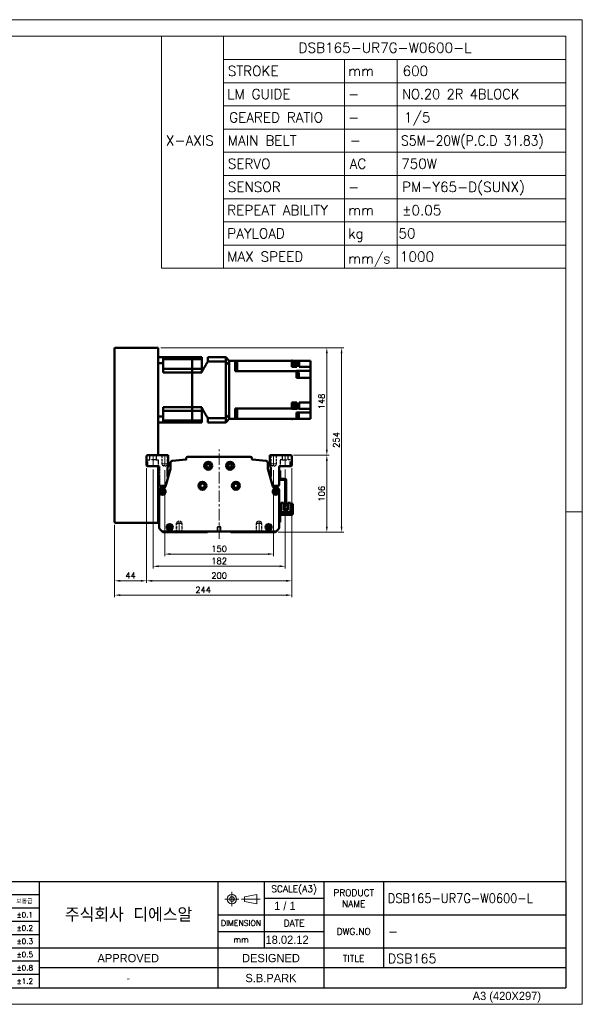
# Model space of a CAD drawing. Header units: millimetres. Extents: x 46891 to 50463, y 6223 to 9884.
# Tile 5 of 5: x 49688 to 50463, y 8529 to 9884. Entities that reach past the tile are written whole.
import ezdxf
from ezdxf.enums import TextEntityAlignment as Align

# ---------------------------------------------------------------- set-up
doc = ezdxf.new("R2010")
doc.units = ezdxf.units.MM
doc.header["$LTSCALE"] = 0.5
for name, pattern in [('CENTER', [50.8, 31.75, -6.35, 6.35, -6.35]), ('HIDDEN', [9.525, 6.35, -3.175]), ('HIDDENX2', [19.05, 12.7, -6.35])]:
    doc.linetypes.add(name, pattern=pattern)
doc.layers.get('0').update_dxf_attribs({"lineweight": 20})
for name, color, linetype, lineweight in [('1', 1, 'CENTER', 13), ('4', 4, 'Continuous', 13), ('외형선(ISO)', 7, 'Continuous', 50)]:
    doc.layers.add(name, color=color, linetype=linetype, lineweight=lineweight)
doc.layers.add('2', color=2, linetype='HIDDENX2')
doc.layers.add('3', color=3, linetype='Continuous')
doc.styles.add('ACISOGDT', font='amgdt.shx')
doc.styles.add('DSR TEXT', font='romans.shx', dxfattribs={"bigfont": 'whgtxt.shx'})
doc.styles.get("Standard").update_dxf_attribs({"font": 'romans.shx', "bigfont": 'whgtxt.shx'})
doc.dimstyles.new('DSR', dxfattribs={"dimscale": 2, "dimtxt": 3, "dimasz": 3, "dimexe": 0.5, "dimexo": 0.5, "dimgap": 0.5, "dimtad": 1, "dimdsep": 46, "dimtxsty": 'Standard', "dimcen": 2.5, "dimclrd": 4, "dimclre": 4, "dimclrt": 2, "dimadec": 0, "dimazin": 2, "dimtfac": 1, "dimtmove": 0, "dimatfit": 3, "dimfxl": 0, "dimlwd": -1, "dimlwe": -1, "dimarcsym": 0})

# ---------------------------------------------------------------- blocks, each defined once
blk = doc.blocks.new('A$C13F00394')
for p, q in [((109.11, 28.14), (105.34, 27.43)), ((105.34, 27.43), (105.34, 26.01)), ((109.11, 25.3), (109.11, 28.14)), ((-202.34, 25.67), (-191.42, 25.67)), ((-202.34, 25.3), (-191.42, 25.3)), ((105.34, 26.01), (109.11, 25.3))]:
    blk.add_line(p, q)
for radius in [1.42, 0.71]:
    blk.add_circle((101.56, 26.76), radius)
at = {"layer": '1'}
for p, q in [((103.69, 26.76), (99.44, 26.76)), ((101.56, 28.89), (101.56, 24.63)), ((104.41, 26.76), (110.04, 26.76))]:
    blk.add_line(p, q, dxfattribs=at)
at = {"layer": '3'}
for p, q in [((0, 32), (-207.68, 32)), ((0, 32), (202.32, 32)), ((0, 32), (0, 0)), ((43.43, 32), (43.43, 0)), ((97.32, 32), (97.32, 12)), ((111.32, 32), (111.32, 12)), ((129.32, 32), (129.32, 0)), ((147.32, 32), (147.32, 6)), ((202.32, 32), (202.32, 0)), ((0, 28), (25, 24)), ((43.43, 28), (0, 28)), ((25, 28), (25, 0)), ((34.7, 28), (34.7, 0)), ((111.32, 27), (129.32, 27)), ((43.43, 24), (0, 24)), ((97.32, 22), (202.32, 22)), ((43.43, 20), (0, 20)), ((43.43, 16), (0, 16)), ((97.32, 17), (129.32, 17)), ((0, 12), (129.32, 12)), ((97.32, 12), (97.32, 0)), ((129.32, 12), (202.32, 12)), ((43.43, 8), (0, 8)), ((97.32, 6), (43.43, 6)), ((129.32, 6), (97.32, 6)), ((202.32, 6), (129.32, 6)), ((43.43, 4), (0, 4)), ((0, 0), (202.32, 0))]:
    blk.add_line(p, q, dxfattribs=at)
at = {"color": 0, "style": 'DSR TEXT'}
for s, height, p in [('조립 치수 허용차', 2, (11.97, 29.02)), ('등급', 1.5, (20.77, 25.52)), ('정밀급', 1.5, (27.18, 25.37)), ('보통급', 1.3, (36.41, 25.38)), ('치수 구분', 1.5, (0.69, 24.78)), (' 0.5 초과 6 이하', 1.6, (0.56, 21.19)), (' 6 초과 30 이하', 1.6, (0.49, 17.19)), (' 30 초과 120 이하', 1.6, (0.49, 13.19)), (' 120 초과 315 이하', 1.6, (0.49, 9.19)), (' 315 초과 1000 이하', 1.6, (0.49, 5.19)), (' 1000 초과 2000 이하', 1.6, (0.49, 1.19))]:
    blk.add_text(s, height=height, dxfattribs=at).set_placement(p)
at = {"color": 7, "style": 'ACISOGDT'}
for s, p in [('APPROVED', (70.28, 8.93)), ('DESIGNED', (113.35, 8.93))]:
    blk.add_text(s, height=2.5, dxfattribs=at).set_placement(p, align=Align.MIDDLE_CENTER)
at = {"color": 7, "attachment_point": 5, "style": 'DSR TEXT'}
for s, insert, char_height in [('SCALE(A3)', (120.32, 29.5), 2), ('PRODUCT\\PNAME', (138.32, 27), 2), ('주식회사 디에스알', (70.37, 22), 4.2), ('DIMENSION', (104.32, 19.5), 1.7), ('DATE', (120.32, 19.5), 2), ('DWG.NO', (138.32, 17), 2), ('mm', (104.32, 14.5), 1.8), ('TITLE', (138.32, 8.83), 2)]:
    blk.add_mtext(s, dxfattribs=dict(at, insert=insert, char_height=char_height))
at = {"color": 0, "char_height": 1.6, "attachment_point": 5, "style": 'DSR TEXT'}
for s, insert in [('%%P0.05', (29.85, 22)), ('%%P0.1', (39.07, 22)), ('%%P0.1', (29.85, 18)), ('%%P0.2', (39.07, 18)), ('%%P0.15', (29.85, 14)), ('%%P0.3', (39.07, 14)), ('%%P0.2', (29.85, 10)), ('%%P0.5', (39.07, 10)), ('%%P0.3', (29.85, 6)), ('%%P0.8', (39.07, 6)), ('%%P0.5', (29.85, 2)), ('%%P1.2', (39.07, 2))]:
    blk.add_mtext(s, dxfattribs=dict(at, insert=insert))
at = {"layer": '4', "color": 0, "style": 'DSR TEXT'}
blk.add_text('NOTE', height=3, dxfattribs=at).set_placement((-202.39, 26.38))
blk = doc.blocks.new('A$C1C1952E1')
for p, q in [((293, 292), (293, 222)), ((311.67, 292), (311.67, 222)), ((311.67, 285), (415, 285)), ((348.18, 285), (348.18, 222)), ((364.13, 285), (364.13, 222)), ((311.67, 278), (415, 278)), ((311.67, 271), (415, 271)), ((311.67, 264), (415, 264)), ((311.67, 257), (415, 257)), ((311.67, 250), (415, 250)), ((311.67, 243), (415, 243)), ((311.67, 236), (415, 236)), ((311.67, 229), (415, 229)), ((293, 222), (415, 222))]:
    blk.add_line(p, q)
at = {"color": 1}
blk.add_lwpolyline([(0, 0), (420, 0), (420, 297), (0, 297)], close=True, dxfattribs=at)
at = {"color": 3}
blk.add_lwpolyline([(5, 5), (415, 5), (415, 292), (5, 292)], close=True, dxfattribs=at)
at = {"color": 7, "style": 'ACISOGDT'}
blk.add_text('A3 (420X297)', height=2.5, dxfattribs=at).set_placement((386.91, 1.28))
blk = doc.blocks.new('*D87')
at = {"color": 1, "linetype": 'ByBlock'}
for p, q in [((49888, 9264), (49888, 9145.7)), ((50038, 9264), (50038, 9145.7)), ((50030.2, 9148.7), (49895.8, 9148.7))]:
    blk.add_line(p, q, dxfattribs=at)
at = {"color": 1}
for points in [[(49895.8, 9150), (49895.8, 9147.4), (49888, 9148.7)], [(50030.2, 9150), (50030.2, 9147.4), (50038, 9148.7)]]:
    blk.add_solid(points, dxfattribs=at)
at = {"layer": 'Defpoints', "color": 0}
for p in [(49888, 9267.6), (50038, 9267.6), (49888, 9148.7)]:
    blk.add_point(p, dxfattribs=at)
at = {"color": 3, "insert": (49963, 9155.9), "char_height": 8.4, "attachment_point": 5, "style": 'DSR TEXT'}
blk.add_mtext('150', dxfattribs=at)
blk = doc.blocks.new('*D88')
at = {"color": 1, "linetype": 'ByBlock'}
for p, q in [((49872, 9265.1), (49872, 9128.9)), ((50054, 9265.1), (50054, 9128.9)), ((50046.2, 9131.9), (49879.8, 9131.9))]:
    blk.add_line(p, q, dxfattribs=at)
at = {"color": 1}
for points in [[(49879.8, 9133.2), (49879.8, 9130.6), (49872, 9131.9)], [(50046.2, 9133.2), (50046.2, 9130.6), (50054, 9131.9)]]:
    blk.add_solid(points, dxfattribs=at)
at = {"layer": 'Defpoints', "color": 0}
for p in [(49872, 9268.7), (50054, 9268.7), (49872, 9131.9)]:
    blk.add_point(p, dxfattribs=at)
at = {"color": 3, "insert": (49963, 9139.1), "char_height": 8.4, "attachment_point": 5, "style": 'DSR TEXT'}
blk.add_mtext('182', dxfattribs=at)
blk = doc.blocks.new('*D89')
at = {"color": 1, "linetype": 'ByBlock'}
for p, q in [((49863, 9267.1), (49863, 9108.9)), ((50063, 9267.1), (50063, 9108.9)), ((50055.2, 9111.9), (49870.8, 9111.9))]:
    blk.add_line(p, q, dxfattribs=at)
at = {"color": 1}
for points in [[(49870.8, 9113.2), (49870.8, 9110.6), (49863, 9111.9)], [(50055.2, 9113.2), (50055.2, 9110.6), (50063, 9111.9)]]:
    blk.add_solid(points, dxfattribs=at)
at = {"layer": 'Defpoints', "color": 0}
for p in [(49863, 9270.7), (50063, 9270.7), (49863, 9111.9)]:
    blk.add_point(p, dxfattribs=at)
at = {"color": 3, "insert": (49963, 9119.1), "char_height": 8.4, "attachment_point": 5, "style": 'DSR TEXT'}
blk.add_mtext('200', dxfattribs=at)
blk = doc.blocks.new('*D90')
at = {"color": 1, "linetype": 'ByBlock'}
for p, q in [((49863, 9267.1), (49863, 9108.9)), ((49819, 9189.1), (49819, 9108.9)), ((49855.2, 9111.9), (49826.8, 9111.9))]:
    blk.add_line(p, q, dxfattribs=at)
at = {"color": 1}
for points in [[(49826.8, 9113.2), (49826.8, 9110.6), (49819, 9111.9)], [(49855.2, 9113.2), (49855.2, 9110.6), (49863, 9111.9)]]:
    blk.add_solid(points, dxfattribs=at)
at = {"layer": 'Defpoints', "color": 0}
for p in [(49863, 9270.7), (49819, 9192.7), (49819, 9111.9)]:
    blk.add_point(p, dxfattribs=at)
at = {"color": 3, "insert": (49841, 9119.1), "char_height": 8.4, "attachment_point": 5, "style": 'DSR TEXT'}
blk.add_mtext('44', dxfattribs=at)
blk = doc.blocks.new('*D91')
at = {"color": 1, "linetype": 'ByBlock'}
for p, q in [((50063, 9267.1), (50063, 9089.2)), ((49819, 9189.1), (49819, 9089.2)), ((50055.2, 9092.2), (49826.8, 9092.2))]:
    blk.add_line(p, q, dxfattribs=at)
at = {"color": 1}
for points in [[(49826.8, 9093.5), (49826.8, 9090.9), (49819, 9092.2)], [(50055.2, 9093.5), (50055.2, 9090.9), (50063, 9092.2)]]:
    blk.add_solid(points, dxfattribs=at)
at = {"layer": 'Defpoints', "color": 0}
for p in [(50063, 9270.7), (49819, 9192.7), (49819, 9092.2)]:
    blk.add_point(p, dxfattribs=at)
at = {"color": 3, "insert": (49941, 9099.4), "char_height": 8.4, "attachment_point": 5, "style": 'DSR TEXT'}
blk.add_mtext('244', dxfattribs=at)
blk = doc.blocks.new('*D92')
at = {"color": 1, "linetype": 'ByBlock'}
for p, q in [((50065.6, 9284.7), (50114.3, 9284.7)), ((50111.3, 9276.9), (50111.3, 9186.5)), ((50044.1, 9178.7), (50114.3, 9178.7))]:
    blk.add_line(p, q, dxfattribs=at)
at = {"color": 1}
for points in [[(50110, 9276.9), (50112.6, 9276.9), (50111.3, 9284.7)], [(50110, 9186.5), (50112.6, 9186.5), (50111.3, 9178.7)]]:
    blk.add_solid(points, dxfattribs=at)
at = {"layer": 'Defpoints', "color": 0}
for p in [(50062, 9284.7), (50040.5, 9178.7), (50111.3, 9178.7)]:
    blk.add_point(p, dxfattribs=at)
at = {"color": 3, "insert": (50104.1, 9231.7), "char_height": 8.4, "attachment_point": 5, "rotation": 90, "style": 'DSR TEXT'}
blk.add_mtext('106', dxfattribs=at)
blk = doc.blocks.new('*D93')
at = {"color": 1, "linetype": 'ByBlock'}
for p, q in [((49882.6, 9432.7), (50114.3, 9432.7)), ((50111.3, 9292.5), (50111.3, 9424.9)), ((50065.6, 9284.7), (50114.3, 9284.7))]:
    blk.add_line(p, q, dxfattribs=at)
at = {"color": 1}
for points in [[(50110, 9424.9), (50112.6, 9424.9), (50111.3, 9432.7)], [(50110, 9292.5), (50112.6, 9292.5), (50111.3, 9284.7)]]:
    blk.add_solid(points, dxfattribs=at)
at = {"layer": 'Defpoints', "color": 0}
for p in [(49879, 9432.7), (50111.3, 9432.7), (50062, 9284.7)]:
    blk.add_point(p, dxfattribs=at)
at = {"color": 3, "insert": (50104.1, 9358.7), "char_height": 8.4, "attachment_point": 5, "rotation": 90, "style": 'DSR TEXT'}
blk.add_mtext('148', dxfattribs=at)
blk = doc.blocks.new('*D94')
at = {"color": 1, "linetype": 'ByBlock'}
for p, q in [((49882.6, 9432.7), (50134.6, 9432.7)), ((50131.6, 9424.9), (50131.6, 9186.5)), ((50044.1, 9178.7), (50134.6, 9178.7))]:
    blk.add_line(p, q, dxfattribs=at)
at = {"color": 1}
for points in [[(50130.3, 9424.9), (50132.9, 9424.9), (50131.6, 9432.7)], [(50130.3, 9186.5), (50132.9, 9186.5), (50131.6, 9178.7)]]:
    blk.add_solid(points, dxfattribs=at)
at = {"layer": 'Defpoints', "color": 0}
for p in [(49879, 9432.7), (50040.5, 9178.7), (50131.6, 9178.7)]:
    blk.add_point(p, dxfattribs=at)
at = {"color": 3, "insert": (50124.4, 9305.7), "char_height": 8.4, "attachment_point": 5, "rotation": 90, "style": 'DSR TEXT'}
blk.add_mtext('254', dxfattribs=at)

msp = doc.modelspace()

# ---------------------------------------------------------------- linework, layer by layer
at = {"color": 2, "linetype": 'HIDDEN'}
for p, q in [((49883.98615, 9284.70802), (49883.98615, 9272.70802)), ((49884.58615, 9284.10802), (49883.98615, 9284.70802)), ((49884.58615, 9284.10802), (49891.38615, 9284.10802)), ((49884.58615, 9284.10802), (49884.58615, 9270.70802)), ((49891.38615, 9284.10802), (49891.98615, 9284.70802)), ((49891.38615, 9284.10802), (49891.38615, 9270.70802)), ((49891.98615, 9284.70802), (49891.98615, 9272.70802)), ((50033.98615, 9284.70802), (50033.98615, 9272.70802)), ((50034.58615, 9284.10802), (50033.98615, 9284.70802)), ((50034.58615, 9284.10802), (50041.38615, 9284.10802)), ((50034.58615, 9284.10802), (50034.58615, 9270.70802)), ((50041.38615, 9284.10802), (50041.98615, 9284.70802)), ((50041.38615, 9284.10802), (50041.38615, 9270.70802)), ((50041.98615, 9284.70802), (50041.98615, 9272.70802)), ((49883.98615, 9272.70802), (49891.98615, 9272.70802)), ((49883.98615, 9272.70802), (49884.58615, 9271.66879)), ((49884.58615, 9270.70802), (49891.38615, 9270.70802)), ((49884.58615, 9270.70802), (49887.98615, 9268.74503)), ((49891.38615, 9270.70802), (49887.98615, 9268.74503)), ((49891.98615, 9272.70802), (49891.38615, 9271.66879)), ((50033.98615, 9272.70802), (50041.98615, 9272.70802)), ((50033.98615, 9272.70802), (50034.58615, 9271.66879)), ((50034.58615, 9270.70802), (50041.38615, 9270.70802)), ((50034.58615, 9270.70802), (50037.98615, 9268.74503)), ((50041.38615, 9270.70802), (50037.98615, 9268.74503)), ((50041.98615, 9272.70802), (50041.38615, 9271.66879)), ((49903.98615, 9190.70802), (49904.58615, 9191.74725)), ((49903.98615, 9190.70802), (49911.98615, 9190.70802)), ((49903.98615, 9178.70802), (49903.98615, 9190.70802)), ((49904.58615, 9192.70802), (49907.98615, 9194.67101)), ((49904.58615, 9192.70802), (49911.38615, 9192.70802)), ((49904.58615, 9179.30802), (49904.58615, 9192.70802)), ((49911.38615, 9192.70802), (49907.98615, 9194.67101)), ((49911.38615, 9179.30802), (49911.38615, 9192.70802)), ((49911.98615, 9190.70802), (49911.38615, 9191.74725)), ((49911.98615, 9178.70802), (49911.98615, 9190.70802)), ((50013.98615, 9190.70802), (50014.58615, 9191.74725)), ((50021.98615, 9190.70802), (50013.98615, 9190.70802)), ((50013.98615, 9178.70802), (50013.98615, 9190.70802)), ((50014.58615, 9192.70802), (50017.98615, 9194.67101)), ((50021.38615, 9192.70802), (50014.58615, 9192.70802)), ((50014.58615, 9179.30802), (50014.58615, 9192.70802)), ((50021.38615, 9192.70802), (50017.98615, 9194.67101)), ((50021.38615, 9179.30802), (50021.38615, 9192.70802)), ((50021.98615, 9190.70802), (50021.38615, 9191.74725)), ((50021.98615, 9178.70802), (50021.98615, 9190.70802)), ((49904.58615, 9179.30802), (49903.98615, 9178.70802)), ((49904.58615, 9179.30802), (49911.38615, 9179.30802)), ((49911.38615, 9179.30802), (49911.98615, 9178.70802)), ((50014.58615, 9179.30802), (50013.98615, 9178.70802)), ((50021.38615, 9179.30802), (50014.58615, 9179.30802)), ((50021.38615, 9179.30802), (50021.98615, 9178.70802))]:
    msp.add_line(p, q, dxfattribs=at)
at = {"color": 1, "linetype": 'CENTER'}
for p, q in [((49887.98615, 9286.14356), (49887.98615, 9267.57886)), ((50037.98615, 9286.14356), (50037.98615, 9267.57886)), ((49907.98615, 9177.27248), (49907.98615, 9195.83718)), ((50017.98615, 9177.27248), (50017.98615, 9195.83718))]:
    msp.add_line(p, q, dxfattribs=at)
at = {"color": 1}
msp.add_line((50463.13132, 9206.60102), (50440.31632, 9206.60102), dxfattribs=at)
at = {"layer": '1'}
for p, q in [((49871.98615, 9268.70802), (49871.98615, 9285.70802)), ((49962.98615, 9169.70802), (49962.98615, 9292.70802)), ((50053.98615, 9268.70802), (50053.98615, 9285.70802))]:
    msp.add_line(p, q, dxfattribs=at)
at = {"layer": '2'}
for p, q in [((49867.73615, 9278.20802), (49867.73615, 9284.70802)), ((49876.23615, 9284.70802), (49876.23615, 9278.20802)), ((50049.73615, 9284.70802), (50049.73615, 9278.20802)), ((50058.23615, 9278.20802), (50058.23615, 9284.70802)), ((49864.98615, 9278.20802), (49867.73615, 9278.20802)), ((49864.98615, 9269.70802), (49864.98615, 9278.20802)), ((49876.23615, 9278.20802), (49867.73615, 9278.20802)), ((49876.23615, 9278.20802), (49878.98615, 9278.20802)), ((49878.98615, 9278.20802), (49878.98615, 9269.70802)), ((50049.73615, 9278.20802), (50046.98615, 9278.20802)), ((50046.98615, 9278.20802), (50046.98615, 9269.70802)), ((50049.73615, 9278.20802), (50058.23615, 9278.20802)), ((50060.98615, 9278.20802), (50058.23615, 9278.20802)), ((50060.98615, 9269.70802), (50060.98615, 9278.20802)), ((49962.98615, 9187.21017), (49960.48615, 9185.70802)), ((49960.48615, 9185.70802), (49960.48615, 9179.70802)), ((49965.48615, 9185.70802), (49960.48615, 9185.70802)), ((49965.48615, 9185.70802), (49962.98615, 9187.21017)), ((49965.48615, 9179.70802), (49965.48615, 9185.70802))]:
    msp.add_line(p, q, dxfattribs=at)
at = {"layer": '3'}
for p in [(50440.31632, 8697.82652), (49517.14175, 8551.81052)]:
    msp.add_line(p, (50440.31632, 8551.81052), dxfattribs=at)
at = {"layer": '외형선(ISO)'}
for p, q in [((49819.98615, 9432.70802), (49878.98615, 9432.70802)), ((49878.98615, 9431.70802), (49878.98615, 9432.70802)), ((49818.98615, 9192.70802), (49818.98615, 9431.70802)), ((49878.98615, 9284.70802), (49878.98615, 9431.70802)), ((49878.98615, 9419.70802), (49885.98615, 9419.70802)), ((49885.98615, 9419.70802), (49885.98615, 9411.30037)), ((49925.98615, 9419.70802), (49885.98615, 9419.70802)), ((49925.98615, 9416.76024), (49925.98615, 9419.70802)), ((49925.98615, 9419.70802), (49925.98615, 9416.76024)), ((49925.98615, 9419.70802), (49938.98615, 9419.70802)), ((49938.98615, 9419.70802), (49938.98615, 9416.76024)), ((49947.53615, 9419.70802), (49947.53615, 9413.71062)), ((49947.53615, 9419.70802), (49971.98615, 9419.70802)), ((49971.98615, 9413.71062), (49971.98615, 9419.70802)), ((49976.98615, 9414.70802), (49971.98615, 9419.70802)), ((49878.98615, 9411.30037), (49885.98615, 9411.30037)), ((49885.98615, 9416.76024), (49925.98615, 9416.76024)), ((49885.98615, 9398.70802), (49885.98615, 9411.30037)), ((49925.98615, 9410.06302), (49925.98615, 9416.76024)), ((49925.98615, 9410.06302), (49925.98615, 9416.76024)), ((49925.98615, 9416.76024), (49938.98615, 9416.76024)), ((49925.98615, 9403.56302), (49925.98615, 9410.06302)), ((49925.98615, 9403.56302), (49925.98615, 9410.06302)), ((49938.98615, 9403.56302), (49938.98615, 9416.76024)), ((49947.53615, 9413.71062), (49971.98615, 9413.71062)), ((49971.98615, 9335.70542), (49971.98615, 9413.71062)), ((49984.98615, 9414.70802), (49976.98615, 9414.70802)), ((49976.98615, 9414.70802), (49976.98615, 9414.61993)), ((49976.98615, 9414.61993), (49976.98615, 9408.81505)), ((49976.98615, 9408.81505), (49976.98615, 9408.7117)), ((49976.98615, 9408.7117), (49976.98615, 9340.70434)), ((49976.98615, 9407.70802), (49976.98615, 9341.70802)), ((49984.98615, 9414.70802), (49987.98615, 9414.70802)), ((49984.98615, 9407.70802), (49984.98615, 9414.70802)), ((49984.98615, 9409.5723), (49987.98615, 9409.5723)), ((49984.98615, 9400.36559), (49984.98615, 9407.70802)), ((49987.98615, 9414.70802), (49987.98615, 9406.15187)), ((50062.98615, 9414.70802), (49987.98615, 9414.70802)), ((49987.98615, 9401.04069), (49987.98615, 9406.15187)), ((50062.98615, 9414.92792), (50062.98615, 9414.70802)), ((50062.98615, 9414.92792), (50063.98615, 9414.92792)), ((50062.98615, 9406.26896), (50062.98615, 9414.70802)), ((50062.98615, 9407.32792), (50063.98615, 9407.32792)), ((50064.98615, 9406.26896), (50062.98615, 9406.26896)), ((50063.98615, 9407.32792), (50063.98615, 9414.92792)), ((50064.98615, 9414.70802), (50063.98615, 9414.70802)), ((50063.98615, 9414.62792), (50066.58615, 9414.62792)), ((50063.98615, 9407.62792), (50066.58615, 9407.62792)), ((50064.98615, 9414.70802), (50069.98615, 9414.70802)), ((50064.98615, 9414.70802), (50064.98615, 9414.62792)), ((50064.98615, 9406.30802), (50064.98615, 9407.62792)), ((50064.98615, 9406.30802), (50064.98615, 9406.26896)), ((50064.98615, 9406.30802), (50069.98615, 9406.30802)), ((50066.58615, 9407.62792), (50066.58615, 9414.62792)), ((50069.98615, 9414.70802), (50072.98615, 9414.70802)), ((50069.98615, 9414.70802), (50069.98615, 9406.30802)), ((50088.98615, 9414.70802), (50072.98615, 9414.70802)), ((50072.98615, 9406.30802), (50072.98615, 9414.70802)), ((50072.98615, 9406.30802), (50088.98615, 9406.30802)), ((50088.98615, 9410.30802), (50088.98615, 9414.70802)), ((50088.98615, 9410.30802), (50088.98615, 9406.30802)), ((50088.98615, 9406.15187), (50088.98615, 9406.30802)), ((50088.98615, 9406.15187), (50088.98615, 9401.07513)), ((49885.98615, 9403.56302), (49925.98615, 9403.56302)), ((49925.98615, 9398.70802), (49885.98615, 9398.70802)), ((49925.98615, 9398.70802), (49925.98615, 9403.56302)), ((49925.98615, 9403.56302), (49925.98615, 9398.70802)), ((49925.98615, 9403.56302), (49938.98615, 9403.56302)), ((49925.98615, 9350.70802), (49925.98615, 9398.70802)), ((49925.98615, 9350.70802), (49925.98615, 9398.70802)), ((49925.98615, 9398.70802), (49938.98615, 9398.70802)), ((49938.98615, 9403.56302), (49938.98615, 9398.70802)), ((49984.98615, 9400.7849), (49987.98615, 9400.7849)), ((49984.98615, 9400.36559), (49987.98615, 9400.36559)), ((49987.98615, 9401.04069), (49987.98615, 9400.37421)), ((49987.98615, 9400.37421), (49987.98615, 9400.36559)), ((49987.98615, 9400.37421), (50069.48615, 9400.37421)), ((50069.48615, 9401.07513), (50088.98615, 9401.07513)), ((50069.48615, 9401.07513), (50069.48615, 9401.04069)), ((50069.48615, 9400.37421), (50069.48615, 9401.04069)), ((50069.48615, 9400.37421), (50069.48615, 9391.40802)), ((50069.98615, 9398.90659), (50069.48615, 9398.90659)), ((50069.98615, 9392.90659), (50069.48615, 9392.90659)), ((50069.98615, 9392.90659), (50069.98615, 9398.90659)), ((50070.68615, 9398.85659), (50069.98615, 9398.85659)), ((50070.68615, 9392.95659), (50069.98615, 9392.95659)), ((50070.68615, 9392.95659), (50070.68615, 9398.85659)), ((50072.68615, 9398.65659), (50070.68615, 9398.65659)), ((50072.68615, 9393.15659), (50070.68615, 9393.15659)), ((50072.68615, 9393.15659), (50072.68615, 9398.65659)), ((50088.98615, 9395.90802), (50088.98615, 9401.07513)), ((50088.98615, 9395.90802), (50088.98615, 9391.40802)), ((50069.48615, 9391.40802), (50088.98615, 9391.40802)), ((50088.98615, 9357.50802), (50088.98615, 9391.40802)), ((50064.98615, 9357.50945), (50062.98615, 9357.50945)), ((50062.98615, 9354.27133), (50062.98615, 9357.50945)), ((50062.98615, 9356.7974), (50063.98615, 9356.7974)), ((50062.98615, 9354.27133), (50062.98615, 9351.72348)), ((50062.98615, 9349.04183), (50062.98615, 9351.72348)), ((50063.98615, 9349.1974), (50063.98615, 9356.7974)), ((50063.98615, 9356.4974), (50066.58615, 9356.4974)), ((50064.98615, 9357.50945), (50064.98615, 9357.50802)), ((50064.98615, 9357.50802), (50069.98615, 9357.50802)), ((50064.98615, 9356.4974), (50064.98615, 9357.50802)), ((50066.58615, 9349.4974), (50066.58615, 9356.4974)), ((50069.98615, 9357.50802), (50069.98615, 9349.04183)), ((50088.98615, 9357.50802), (50072.98615, 9357.50802)), ((50072.98615, 9357.50802), (50072.98615, 9349.04183)), ((50088.98615, 9357.50802), (50088.98615, 9353.50802)), ((50088.98615, 9348.38608), (50088.98615, 9353.50802)), ((49878.98615, 9338.11567), (49885.98615, 9338.11567)), ((49885.98615, 9338.11567), (49885.98615, 9350.70802)), ((49925.98615, 9350.70802), (49885.98615, 9350.70802)), ((49885.98615, 9345.85302), (49925.98615, 9345.85302)), ((49885.98615, 9338.11567), (49885.98615, 9329.70802)), ((49925.98615, 9345.85302), (49925.98615, 9350.70802)), ((49925.98615, 9350.70802), (49925.98615, 9345.85302)), ((49925.98615, 9350.70802), (49938.98615, 9350.70802)), ((49925.98615, 9339.35302), (49925.98615, 9345.85302)), ((49925.98615, 9339.35302), (49925.98615, 9345.85302)), ((49925.98615, 9345.85302), (49938.98615, 9345.85302)), ((49925.98615, 9332.6558), (49925.98615, 9339.35302)), ((49925.98615, 9332.6558), (49925.98615, 9339.35302)), ((49938.98615, 9350.70802), (49938.98615, 9345.85302)), ((49938.98615, 9345.85302), (49938.98615, 9332.6558)), ((49976.98615, 9340.60099), (49976.98615, 9340.70434)), ((49976.98615, 9340.60099), (49976.98615, 9334.79611)), ((49987.98615, 9349.05045), (49984.98615, 9349.05045)), ((49984.98615, 9341.70802), (49984.98615, 9349.05045)), ((49987.98615, 9348.63114), (49984.98615, 9348.63114)), ((49984.98615, 9334.70802), (49984.98615, 9341.70802)), ((49987.98615, 9339.84374), (49984.98615, 9339.84374)), ((49987.98615, 9349.05045), (49987.98615, 9349.04183)), ((49987.98615, 9349.04183), (49987.98615, 9348.37535)), ((49987.98615, 9349.04183), (50062.98615, 9349.04183)), ((49987.98615, 9343.26417), (49987.98615, 9348.37535)), ((49987.98615, 9343.26417), (49987.98615, 9334.70802)), ((50062.98615, 9349.1974), (50063.98615, 9349.1974)), ((50062.98615, 9348.38339), (50062.98615, 9349.04183)), ((50062.98615, 9348.38339), (50064.98615, 9348.38339)), ((50063.98615, 9349.4974), (50066.58615, 9349.4974)), ((50064.98615, 9349.4974), (50064.98615, 9348.38608)), ((50064.98615, 9348.38608), (50064.98615, 9348.38339)), ((50064.98615, 9348.38608), (50069.98615, 9348.38608)), ((50069.48615, 9343.60802), (50088.98615, 9343.60802)), ((50069.48615, 9343.60802), (50069.48615, 9343.26417)), ((50069.48615, 9334.70802), (50069.48615, 9343.26417)), ((50069.98615, 9342.14708), (50069.48615, 9342.14708)), ((50069.98615, 9349.04183), (50072.98615, 9349.04183)), ((50069.98615, 9349.04183), (50069.98615, 9348.38608)), ((50069.98615, 9336.14708), (50069.98615, 9342.14708)), ((50070.68615, 9342.09708), (50069.98615, 9342.09708)), ((50070.68615, 9336.19708), (50070.68615, 9342.09708)), ((50072.68615, 9341.89708), (50070.68615, 9341.89708)), ((50072.68615, 9336.39708), (50072.68615, 9341.89708)), ((50072.98615, 9348.38608), (50072.98615, 9349.04183)), ((50072.98615, 9348.38608), (50088.98615, 9348.38608)), ((50088.98615, 9348.37535), (50088.98615, 9348.38608)), ((50088.98615, 9348.37535), (50088.98615, 9343.60802)), ((50088.98615, 9343.60802), (50088.98615, 9339.10802)), ((50088.98615, 9334.70802), (50088.98615, 9339.10802)), ((49878.98615, 9329.70802), (49885.98615, 9329.70802)), ((49885.98615, 9332.6558), (49925.98615, 9332.6558)), ((49925.98615, 9329.70802), (49885.98615, 9329.70802)), ((49925.98615, 9329.70802), (49925.98615, 9332.6558)), ((49925.98615, 9332.6558), (49925.98615, 9329.70802)), ((49925.98615, 9332.6558), (49938.98615, 9332.6558)), ((49925.98615, 9329.70802), (49938.98615, 9329.70802)), ((49938.98615, 9332.6558), (49938.98615, 9329.70802)), ((49947.53615, 9335.70542), (49947.53615, 9329.70802)), ((49947.53615, 9335.70542), (49971.98615, 9335.70542)), ((49947.53615, 9329.70802), (49971.98615, 9329.70802)), ((49971.98615, 9329.70802), (49971.98615, 9335.70542)), ((49971.98615, 9329.70802), (49976.98615, 9334.70802)), ((49976.98615, 9334.70802), (49976.98615, 9334.79611)), ((49984.98615, 9334.70802), (49976.98615, 9334.70802)), ((49987.98615, 9334.70802), (49984.98615, 9334.70802)), ((49987.98615, 9334.70802), (50069.48615, 9334.70802)), ((50062.98615, 9334.70802), (50062.98615, 9334.48812)), ((50062.98615, 9334.48812), (50063.98615, 9334.48812)), ((50063.98615, 9334.48812), (50063.98615, 9334.70802)), ((50069.98615, 9336.14708), (50069.48615, 9336.14708)), ((50069.48615, 9334.70802), (50088.98615, 9334.70802)), ((50070.68615, 9336.19708), (50069.98615, 9336.19708)), ((50072.68615, 9336.39708), (50070.68615, 9336.39708)), ((49862.98615, 9283.70802), (49863.98615, 9284.70802)), ((49862.98615, 9270.70802), (49862.98615, 9283.70802)), ((49863.98615, 9284.70802), (49892.98615, 9284.70802)), ((49892.98615, 9284.70802), (49892.98615, 9270.03256)), ((50032.98615, 9270.03256), (50032.98615, 9284.70802)), ((50032.98615, 9284.70802), (50061.98615, 9284.70802)), ((50061.98615, 9284.70802), (50062.98615, 9283.70802)), ((50062.98615, 9283.70802), (50062.98615, 9270.70802)), ((49863.98615, 9269.70802), (49862.98615, 9270.70802)), ((49879.48615, 9269.70802), (49863.98615, 9269.70802)), ((49878.98615, 9192.70802), (49878.98615, 9269.70802)), ((49895.98615, 9266.3937), (49895.98615, 9274.17114)), ((49917.75874, 9279.1953), (49917.75874, 9280.70802)), ((49919.75874, 9282.70802), (50006.21356, 9282.70802)), ((50008.21356, 9280.70802), (50008.21356, 9279.1953)), ((50029.98615, 9274.17114), (50029.98615, 9266.3937)), ((50061.98615, 9269.70802), (50046.48615, 9269.70802)), ((50062.98615, 9270.70802), (50061.98615, 9269.70802)), ((49880.48615, 9262.20802), (49880.48615, 9268.70802)), ((49880.98615, 9261.70802), (49880.48615, 9262.20802)), ((49880.48615, 9261.20802), (49880.98615, 9261.70802)), ((49880.48615, 9260.20802), (49880.48615, 9261.20802)), ((49880.98615, 9259.70802), (49880.48615, 9260.20802)), ((49880.48615, 9259.20802), (49880.98615, 9259.70802)), ((49880.48615, 9258.20802), (49880.48615, 9259.20802)), ((49880.98615, 9257.70802), (49880.48615, 9258.20802)), ((49880.48615, 9257.20802), (49880.98615, 9257.70802)), ((49880.48615, 9243.70802), (49880.48615, 9257.20802)), ((49889.22579, 9241.63108), (49895.91949, 9266.03472)), ((49891.98615, 9267.03256), (49891.98615, 9255.70802)), ((49891.98615, 9262.70802), (49895.00701, 9262.70802)), ((50030.0528, 9266.03472), (50036.74651, 9241.63108)), ((50033.98615, 9255.70802), (50033.98615, 9267.03256)), ((50045.48615, 9262.20802), (50044.98615, 9261.70802)), ((50044.98615, 9261.70802), (50045.48615, 9261.20802)), ((50045.48615, 9260.20802), (50044.98615, 9259.70802)), ((50044.98615, 9259.70802), (50045.48615, 9259.20802)), ((50045.48615, 9258.20802), (50044.98615, 9257.70802)), ((50044.98615, 9257.70802), (50045.48615, 9257.20802)), ((50045.48615, 9268.70802), (50045.48615, 9262.20802)), ((50045.48615, 9263.70802), (50047.08615, 9263.70802)), ((50045.48615, 9261.20802), (50045.48615, 9262.20802)), ((50045.48615, 9261.20802), (50045.48615, 9260.20802)), ((50045.48615, 9259.20802), (50045.48615, 9260.20802)), ((50045.48615, 9259.20802), (50045.48615, 9258.20802)), ((50045.48615, 9257.20802), (50045.48615, 9258.20802)), ((50045.48615, 9257.20802), (50045.48615, 9243.70802)), ((50047.08615, 9263.70802), (50047.08615, 9252.30802)), ((49887.98615, 9242.70802), (49881.48615, 9242.70802)), ((50044.48615, 9242.70802), (50037.98615, 9242.70802)), ((50047.08615, 9252.30802), (50045.54654, 9252.30802)), ((50053.38615, 9252.30802), (50047.58615, 9252.30802)), ((50047.58615, 9250.70802), (50053.38615, 9250.70802)), ((50053.88615, 9250.20802), (50053.88615, 9214.70802)), ((50055.48615, 9214.70802), (50055.48615, 9250.20802)), ((49880.48615, 9184.95066), (49880.48615, 9236.70802)), ((49883.48615, 9239.70802), (49886.42575, 9239.70802)), ((50039.54655, 9239.70802), (50042.48615, 9239.70802)), ((50045.48615, 9236.70802), (50045.48615, 9184.95066)), ((50047.78612, 9219.20818), (50051.48612, 9219.20819)), ((50047.78614, 9206.80818), (50047.78612, 9219.20818)), ((50051.48612, 9219.20819), (50051.48613, 9209.80819)), ((50057.48612, 9219.2082), (50061.18612, 9219.20821)), ((50057.48613, 9209.8082), (50057.48612, 9219.2082)), ((50061.18612, 9219.20821), (50061.18614, 9206.80821)), ((50062.8861, 9217.70821), (50064.4861, 9217.70822)), ((50062.8861, 9217.70821), (50062.88611, 9214.70821)), ((50064.48611, 9214.70822), (50064.4861, 9217.70822)), ((49878.98615, 9206.70802), (49880.48615, 9206.70802)), ((50047.08613, 9202.20818), (50047.08614, 9195.70818)), ((50047.48613, 9204.30818), (50062.38613, 9204.30821)), ((50062.48613, 9202.70821), (50047.58613, 9202.70818)), ((50047.78614, 9206.80818), (50049.78614, 9206.80819)), ((50047.78614, 9206.80818), (50047.78614, 9204.30818)), ((50049.78614, 9206.80819), (50059.18614, 9206.80821)), ((50057.48613, 9210.8082), (50051.48613, 9210.80819)), ((50051.48613, 9210.50819), (50057.48613, 9210.5082)), ((50057.48613, 9209.8082), (50051.48613, 9209.80819)), ((50053.88615, 9214.70802), (50055.48615, 9214.70802)), ((50059.18614, 9206.80821), (50061.18614, 9206.80821)), ((50061.18614, 9204.30821), (50061.18614, 9206.80821)), ((50062.88613, 9204.80821), (50062.88611, 9214.70821)), ((50064.48611, 9214.70822), (50064.48613, 9204.70822)), ((49878.98615, 9191.70802), (49819.98615, 9191.70802)), ((49878.98615, 9191.70802), (49878.98615, 9192.70802)), ((50047.08615, 9192.70818), (50045.48615, 9192.70818)), ((50047.08615, 9192.70818), (50047.08614, 9195.70818)), ((49884.48615, 9179.70802), (49881.36483, 9182.82934)), ((49885.48615, 9178.70802), (49884.48615, 9179.70802)), ((50041.48615, 9179.70802), (49884.48615, 9179.70802)), ((49946.98615, 9178.70802), (49885.48615, 9178.70802)), ((49947.8397, 9179.56157), (49946.98615, 9178.70802)), ((49978.98615, 9178.70802), (49978.13259, 9179.56157)), ((50040.48615, 9178.70802), (49978.98615, 9178.70802)), ((50041.48615, 9179.70802), (50040.48615, 9178.70802)), ((50044.60747, 9182.82934), (50041.48615, 9179.70802))]:
    msp.add_line(p, q, dxfattribs=at)
for centre, radius in [((49947.98615, 9270.20802), 5.5), ((49947.98615, 9270.20802), 3.3), ((49947.98615, 9270.20802), 2.4585), ((49977.98615, 9270.20802), 5.5), ((49977.98615, 9270.20802), 3.3), ((49977.98615, 9270.20802), 2.4585), ((49939.98615, 9242.70802), 5.5), ((49939.98615, 9242.70802), 3.3), ((49939.98615, 9242.70802), 2.9585), ((49985.98615, 9242.70802), 5.5), ((49985.98615, 9242.70802), 3.3), ((49985.98615, 9242.70802), 2.9585), ((49884.98615, 9234.70802), 4.25), ((49884.98615, 9234.70802), 2.25), ((50040.98615, 9234.70802), 4.25), ((50040.98615, 9234.70802), 2.25), ((49894.98615, 9185.70802), 4.25), ((50030.98615, 9185.70802), 4.25), ((49894.98615, 9185.70802), 2.25), ((50030.98615, 9185.70802), 2.25)]:
    msp.add_circle(centre, radius, dxfattribs=at)
for centre, radius, start, end in [((49819.98615, 9431.70802), 1, 90, 180), ((49879.48615, 9268.70802), 1, 0, 90), ((49896.98615, 9267.03256), 5, 143.13010235, 180), ((49898.98615, 9274.17114), 3, 95.80911533, 180), ((49948.98615, 8782.70802), 497, 93.6564443, 95.80911533), ((49917.25874, 9279.1953), 0.5, 273.65644439, 0), ((49919.75874, 9280.70802), 2, 89.99999994, 180), ((50006.21356, 9280.70802), 2, 0, 89.99999994), ((50008.71356, 9279.1953), 0.5, 180, 266.3435556), ((49976.98615, 8782.70802), 497, 84.19088456, 86.34355559), ((50026.98615, 9274.17114), 3, 0, 84.19088457), ((50028.98615, 9267.03256), 5, 0, 36.86989765), ((50046.48615, 9268.70802), 1, 90, 180), ((49894.98615, 9266.3937), 1, 338.96248892, 0), ((50030.98615, 9266.3937), 1, 180, 201.03751097), ((49881.48615, 9243.70802), 1, 180, 270), ((49887.98615, 9239.70802), 3, 61.42735458, 90), ((49892.98615, 9255.70802), 1, 180, 260.24123115), ((50032.98615, 9255.70802), 1, 279.75882445, 0), ((50037.98615, 9239.70802), 3, 90, 118.57262696), ((50044.48615, 9243.70802), 1, 270, 0), ((50047.58615, 9252.80802), 2.1, 180, 193.774147), ((50047.58615, 9252.80802), 2.1, 193.774147, 270), ((50047.58615, 9252.80802), 0.5, 180, 270), ((50053.38615, 9250.20802), 2.1, 0, 90), ((50053.38615, 9250.20802), 0.5, 0, 90), ((49883.48615, 9236.70802), 3, 89.99999994, 180), ((49884.98615, 9234.70802), 1.5, 41.40962211, 318.59037789), ((49886.48615, 9236.0309), 0.5, 221.40962211, 335.37911493), ((49886.48615, 9233.38514), 0.5, 24.62090608, 138.59037789), ((49884.98615, 9234.70802), 1.621, 328.98236195, 31.01763805), ((49886.42575, 9242.70802), 3, 269.99999994, 338.96248892), ((50039.54655, 9242.70802), 3, 201.03751097, 269.99999994), ((50039.48615, 9236.0309), 0.5, 204.62089557, 318.59037789), ((50039.48615, 9233.38514), 0.5, 41.40962211, 155.37910442), ((50040.98615, 9234.70802), 1.5, 221.40962211, 138.59037789), ((50042.48615, 9236.70802), 3, 0, 89.99999994), ((50047.48613, 9202.30818), 2, 90.00011094, 179.75458606), ((50047.58613, 9202.20818), 0.5, 90.00011094, 180.00011094), ((50062.38613, 9204.80821), 0.5, 270.00011094, 0.00011094), ((50062.48613, 9204.70821), 2, 270.00011094, 0.00011094), ((49819.98615, 9192.70802), 1, 180, 270), ((49883.48615, 9184.95066), 3, 180, 224.99999995), ((49894.98615, 9185.70802), 1.6, 134.4153086, 45.5846914), ((49893.51645, 9187.20802), 0.5, 314.4153086, 55.46539163), ((49896.45584, 9187.20802), 0.5, 124.5346146, 225.5846914), ((49948.19326, 9179.20802), 0.5, 90, 135), ((49977.77904, 9179.20802), 0.5, 45, 90), ((50030.98615, 9185.70802), 1.6, 134.4153086, 45.5846914), ((50029.51645, 9187.20802), 0.5, 314.4153086, 55.4653777), ((50032.45584, 9187.20802), 0.5, 124.53462853, 225.5846914), ((50042.48615, 9184.95066), 3, 314.99999994, 0)]:
    msp.add_arc(centre, radius, start, end, dxfattribs=at)
for points, weights in [([(49938.98615, 9398.70802), (49942.24316, 9405.62916), (49947.53615, 9413.71062)], [1.35416666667, 1.30973118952, 1.24342419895]), ([(49947.53615, 9335.70542), (49942.24316, 9343.78688), (49938.98615, 9350.70802)], [1.24342419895, 1.30973118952, 1.35416666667])]:
    msp.add_rational_spline(points, weights, degree=2, dxfattribs=at)
for points in [[(49971.98615, 9413.71062), (49972.55537, 9413.14193), (49973.68472, 9412.01341), (49975.35151, 9410.34702), (49976.44432, 9409.25386), (49976.98615, 9408.7117)], [(49976.98615, 9340.70434), (49976.44405, 9340.1619), (49975.35087, 9339.06838), (49973.68407, 9337.40198), (49972.5551, 9336.27383), (49971.98615, 9335.70542)]]:
    msp.add_open_spline(points, degree=3, dxfattribs=at)

# ---------------------------------------------------------------- block references
at = {"xscale": 4.563000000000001, "yscale": 4.563000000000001, "zscale": 4.563000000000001}
for name, p in [('A$C1C1952E1', (48546.67132, 8528.99552)), ('A$C13F00394', (49517.14175, 8551.81052))]:
    msp.add_blockref(name, p, dxfattribs=at)

# ---------------------------------------------------------------- texts
at = {"color": 3, "style": 'DSR TEXT'}
for s, p in [('DSB165-UR7G-W0600-L', (50072.40644, 9838.75558)), ('STROKE', (49974.85562, 9806.81458)), ('LM GUIDE', (49974.20261, 9774.87358)), ('X-AXIS', (49889.77994, 9710.99158)), ('MAIN BELT', (49974.85562, 9710.99158)), ('SERVO', (49974.85562, 9679.05058)), ('SENSOR', (49974.85562, 9647.10958)), ('REPEAT ABILITY', (49974.20261, 9615.16858)), ('PAYLOAD', (49974.20261, 9583.22758)), ('MAX SPEED', (49974.20261, 9551.28658))]:
    msp.add_text(s, height=13.713336, dxfattribs=at).set_placement(p)
at = {"color": 7, "style": 'DSR TEXT'}
for s, height, p in [('mm', 13.713336, (50140.80897, 9806.81458)), ('600', 13.713336, (50215.55679, 9806.81458)), ('-', 13.71334, (50140.80897, 9774.87358)), ('-', 13.71334, (50140.80897, 9742.93258)), ('-', 13.71334, (50142.76802, 9710.99158)), ('AC', 13.713336, (50142.76802, 9679.05058)), ('750W', 13.713336, (50213.59774, 9679.05058)), ('-', 13.71334, (50140.80897, 9647.10958)), ('PM-Y65-D(SUNX)', 13.713336, (50214.90377, 9647.10958)), ('mm', 13.713336, (50140.80897, 9615.16858)), ('±0.05', 13.713336, (50214.90377, 9615.16858)), ('kg', 13.713336, (50140.80897, 9583.22758)), ('50', 13.713336, (50209.96299, 9583.22758)), ('mm/s', 13.713336, (50140.80897, 9548.67452)), ('1000', 13.713336, (50211.92204, 9551.28658))]:
    msp.add_text(s, height=height, dxfattribs=at).set_placement(p)
for s, width, p in [('NO.20 2R 4BLOCK', 0.95, (50214.90377, 9774.87358)), ('S5M-20W(P.C.D 31.83)', 0.9, (50213.59774, 9710.99158))]:
    msp.add_text(s, height=13.713336, dxfattribs=dict(at, width=width)).set_placement(p)
at = {"color": 2, "style": 'DSR TEXT', "width": 0.9}
msp.add_text('DSB165-UR7G-W0600-L', height=12.7764, dxfattribs=at).set_placement((50195.33142, 8668.53961))
at = {"color": 2}
for s, height, style, p in [('1 / 1', 11.4075, 'ACISOGDT', (50038.718, 8658.71509)), ('18.02.12', 11.4075, 'ACISOGDT', (50026.86318, 8612.15405)), ('-', 12.7764, 'DSR TEXT', (50195.33142, 8622.90961)), ('DSB165', 12.7764, 'DSR TEXT', (50195.33142, 8585.60854))]:
    msp.add_text(s, height=height, dxfattribs=dict(at, style=style)).set_placement(p)
at = {"color": 2, "style": 'ACISOGDT'}
for s, p in [('S.B.PARK', (50034.34073, 8565.15819)), ('-', (49837.84282, 8565.15819))]:
    msp.add_text(s, height=11.4075, dxfattribs=at).set_placement(p, align=Align.MIDDLE_CENTER)
at = {"color": 7, "insert": (50217.51584, 9756.64592), "char_height": 13.713336, "attachment_point": 1, "style": 'DSR TEXT'}
msp.add_mtext('1/5', dxfattribs=at)
at = {"color": 3, "insert": (49976.81467, 9756.64592), "char_height": 13.713336, "attachment_point": 1, "style": 'DSR TEXT'}
msp.add_mtext('GEARED RATIO', dxfattribs=at)

# ---------------------------------------------------------------- dimensions: what is measured, and where the dimension line sits
for base, p1, p2, angle, picture, middle in [((50111.33549, 9432.70802), (50061.98615, 9284.70802), (49878.98615, 9432.70802), 90, '*D93', (50104.13549, 9358.70802)), ((50131.56867, 9178.70802), (49878.98615, 9432.70802), (50040.48615, 9178.70802), 90, '*D94', (50124.36867, 9305.70802)), ((50111.33549, 9178.70802), (50061.98615, 9284.70802), (50040.48615, 9178.70802), 90, '*D92', (50104.13549, 9231.70802)), ((49818.98615, 9111.85546), (49862.98615, 9270.70802), (49818.98615, 9192.70802), 180, '*D90', (49840.98615, 9119.05546)), ((49818.98615, 9092.22488), (50062.98615, 9270.70802), (49818.98615, 9192.70802), 180, '*D91', (49940.98615, 9099.42488)), ((49862.98615, 9111.85546), (50062.98615, 9270.70802), (49862.98615, 9270.70802), 180, '*D89', (49962.98615, 9119.05546)), ((49871.98615, 9131.9121), (50053.98615, 9268.70802), (49871.98615, 9268.70802), 180, '*D88', (49962.98615, 9139.1121)), ((49887.98615, 9148.74239), (50037.98615, 9267.57886), (49887.98615, 9267.57886), 180, '*D87', (49962.98615, 9155.94239))]:
    dim = msp.add_linear_dim(base=base, p1=p1, p2=p2, angle=angle, dimstyle='DSR', override={"dimscale": 3, "dimtxt": 2.8, "dimasz": 2.600136, "dimexe": 1, "dimexo": 1.2, "dimgap": 1, "dimdec": 4, "dimtxsty": 'DSR TEXT', "dimclrd": 1, "dimclre": 1, "dimclrt": 3, "dimtdec": 4, "dimtix": 1})
    dim.commit()
    dim.dimension.update_dxf_attribs({"geometry": picture, "text_midpoint": middle})

doc.saveas('drawing.dxf')
